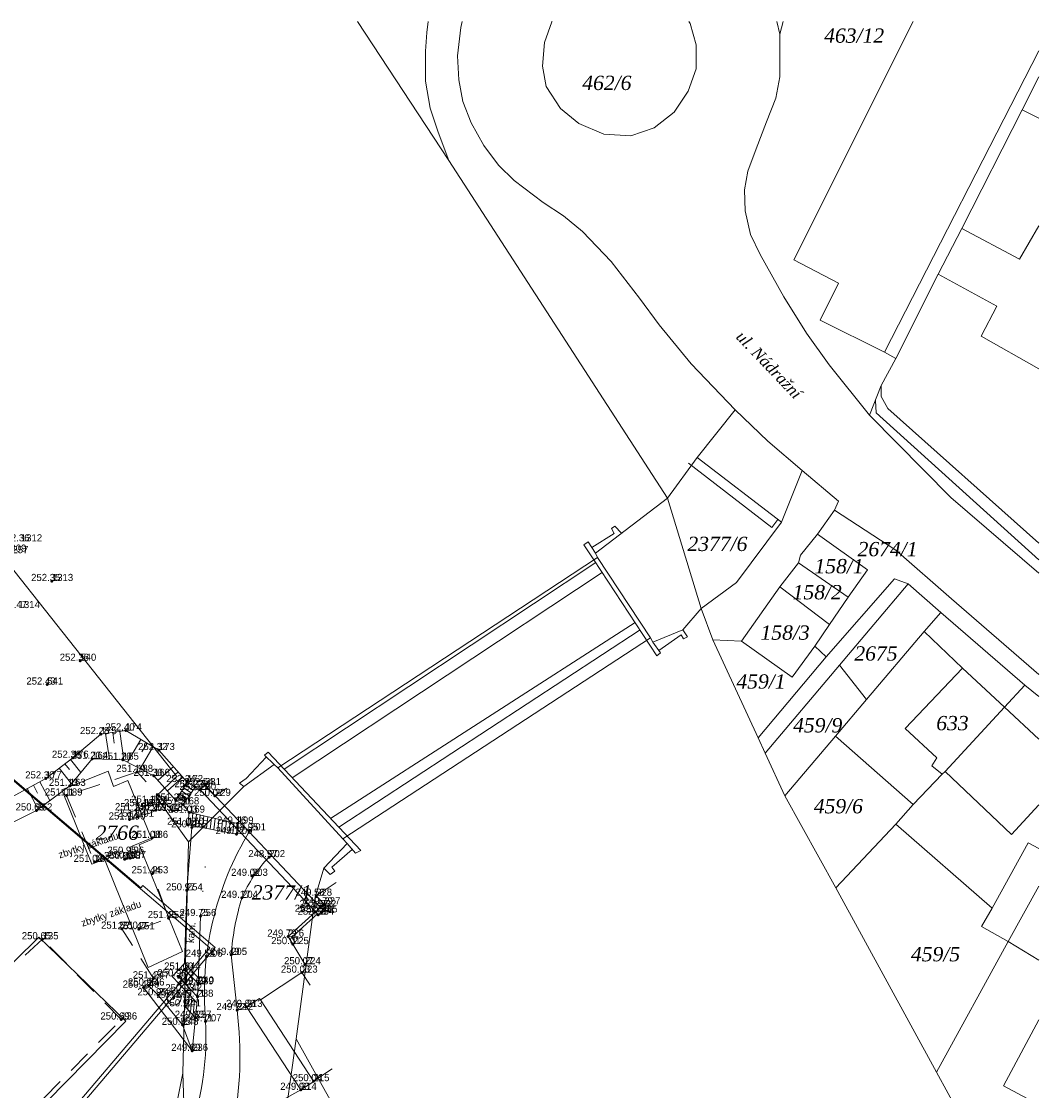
# Model space of a CAD drawing. Header units: metres. Extents: x -610187 to -609588, y -1142834 to -1142325.
# Tile 9 of 10: x -609985 to -609878, y -1142683 to -1142571. Entities that reach past the tile are written whole.
import ezdxf
from ezdxf.enums import TextEntityAlignment as Align

# ---------------------------------------------------------------- set-up
doc = ezdxf.new("R2010")
doc.units = ezdxf.units.M
doc.header["$MEASUREMENT"] = 0
for name, pattern in [('DGN Style 1', [2.47121, 0.004112, -2.467098]), ('DGN Style 2', [4.11183, 2.467098, -1.644732]), ('Čárkovaná S', [220, 140, -80])]:
    doc.linetypes.add(name, pattern=pattern)
doc.layers.add('0_KATASTRÁLNÍ MAPA - PŘEKRESLENÁ_Pero_č.__22', color=7, linetype='Continuous', lineweight=40, true_color=0x730099)
doc.layers.add('0_KATASTRÁLNÍ MAPA - PŘEKRESLENÁ_Pero_č.__32', color=7, linetype='Continuous', lineweight=13, true_color=0x00a8e8)
for name, color, linetype, lineweight in [('0_NÁVRH_tenká_Pero_č.__12', 12, 'Continuous', 15), ('Vrstva 10', 7, 'Continuous', 0), ('Vrstva 11', 7, 'Continuous', 0), ('Vrstva 12', 7, 'Continuous', 0), ('Vrstva 13', 7, 'Continuous', 0), ('Vrstva 14', 7, 'Continuous', 0), ('Vrstva 15', 7, 'Continuous', 0), ('Vrstva 21', 7, 'Continuous', 0), ('Vrstva 22', 7, 'Continuous', 0), ('Vrstva 23', 7, 'Continuous', 0), ('Vrstva 41', 7, 'Continuous', 0), ('Vrstva 5', 7, 'Continuous', 0)]:
    doc.layers.add(name, color=color, linetype=linetype, lineweight=lineweight)
doc.styles.add('GENERATED_STYLE_2', font='ANTQUAI.TTF')
doc.styles.add('Style-CS_WORKING', font='CS_WORKING.shx')
doc.styles.add('Styledgn003', font='dgn003.shx')

# ---------------------------------------------------------------- blocks, each defined once
blk = doc.blocks.new('1.011')
at = {"layer": 'Vrstva 21', "linetype": 'Continuous'}
h = blk.add_hatch(color=7, dxfattribs=at)
edge = h.paths.add_edge_path()
edge.add_arc((0, 0), 0.1, 0, 360)
at = {"layer": 'Vrstva 21', "color": 7, "linetype": 'Continuous', "lineweight": 0}
for radius in [0.75, 0.1]:
    blk.add_circle((0, 0), radius, dxfattribs=at)

msp = doc.modelspace()

# ---------------------------------------------------------------- linework, layer by layer
at = {"layer": '0_KATASTRÁLNÍ MAPA - PŘEKRESLENÁ_Pero_č.__32', "linetype": 'Continuous'}
for p, q in [((-609923.17, -1142624), (-609923.5, -1142624.25)), ((-609922.45, -1142624.74), (-609923.17, -1142624)), ((-609923.23, -1142624.76), (-609925.57, -1142626.22)), ((-609923.5, -1142624.25), (-609923.23, -1142624.76)), ((-609926.42, -1142625.94), (-609925.95, -1142625.62)), ((-609925.35, -1142627.54), (-609926.42, -1142625.94)), ((-609925.95, -1142625.62), (-609925.18, -1142626.82)), ((-609918.74, -1142637.59), (-609925.35, -1142627.54)), ((-609898.66, -1142631.44), (-609903.89, -1142627.85)), ((-609916.19, -1142635.38), (-609918.56, -1142637.05)), ((-609915.96, -1142635.81), (-609916.19, -1142635.38)), ((-609916.04, -1142634.86), (-609915.55, -1142635.59)), ((-609918.38, -1142637.3), (-609919.19, -1142636.15)), ((-609915.55, -1142635.59), (-609915.96, -1142635.81)), ((-609918.74, -1142637.59), (-609918.38, -1142637.3)), ((-609959.56, -1142647.7), (-609959.95, -1142648.04)), ((-609959.56, -1142647.7), (-609949.84, -1142658.02)), ((-609961.86, -1142650.48), (-609959.76, -1142648.22)), ((-609959.95, -1142648.04), (-609958.91, -1142649.01)), ((-609962.56, -1142650.95), (-609961.86, -1142650.48)), ((-609962.1, -1142651.31), (-609962.56, -1142650.95)), ((-609950.4, -1142658.32), (-609951.27, -1142657.3)), ((-609952.88, -1142659.77), (-609950.72, -1142657.94)), ((-609949.84, -1142658.02), (-609950.4, -1142658.32)), ((-609953.7, -1142659.9), (-609953.04, -1142660.56)), ((-609952.55, -1142660.21), (-609952.88, -1142659.77)), ((-609953.04, -1142660.56), (-609952.55, -1142660.21))]:
    msp.add_line(p, q, dxfattribs=at)
at = {"layer": '0_KATASTRÁLNÍ MAPA - PŘEKRESLENÁ_Pero_č.__32', "linetype": 'Čárkovaná S'}
for p, q in [((-609957.86, -1142649.51), (-609925.17, -1142627.82)), ((-609924.49, -1142628.85), (-609957.03, -1142650.39)), ((-609921.02, -1142634.12), (-609953, -1142654.67)), ((-609952.14, -1142655.58), (-609920.52, -1142634.89))]:
    msp.add_line(p, q, dxfattribs=at)
at = {"layer": '0_KATASTRÁLNÍ MAPA - PŘEKRESLENÁ_Pero_č.__32', "linetype": 'Continuous', "flags": 128}
for points in [[(-609950.17, -1142571.02), (-609940.6, -1142585.61), (-609917.64, -1142621.07)], [(-609942.76, -1142571.02), (-609942.88, -1142572.17), (-609943.04, -1142574.14), (-609943.02, -1142577.28), (-609942.55, -1142580.11), (-609941.69, -1142582.66), (-609940.6, -1142585.61)], [(-609939.19, -1142571.02), (-609939.34, -1142571.66), (-609939.68, -1142574.63), (-609939.54, -1142577.15), (-609939.11, -1142579.41), (-609938.24, -1142581.68), (-609936.9, -1142584.04), (-609935.39, -1142586.12), (-609933.72, -1142587.71), (-609930.67, -1142590.03), (-609928.56, -1142591.41), (-609926.57, -1142593.06), (-609923.55, -1142596.21), (-609920.56, -1142600.07), (-609918.52, -1142602.87), (-609915.14, -1142606.94), (-609910.54, -1142611.79), (-609907.1, -1142615.07), (-609903.5, -1142618.14), (-609899.67, -1142621.38), (-609900.12, -1142622.33), (-609893.68, -1142626.51), (-609887.84, -1142631.62), (-609878.67, -1142639.55)], [(-609929.73, -1142571.02), (-609929.77, -1142571.08), (-609930.53, -1142573.23), (-609930.77, -1142575.73), (-609930.37, -1142577.85), (-609928.86, -1142580.15), (-609926.95, -1142581.74), (-609924.31, -1142582.84), (-609921.5, -1142583.02), (-609919.02, -1142582.18), (-609916.95, -1142580.54), (-609915.46, -1142578.34), (-609914.63, -1142575.99), (-609914.63, -1142573.49), (-609915.24, -1142571.23), (-609915.4, -1142571.02)], [(-609906.16, -1142571.02), (-609905.84, -1142572.36), (-609905.84, -1142576.83), (-609906.26, -1142579.08), (-609907.25, -1142581.56), (-609908.34, -1142584.4), (-609909.19, -1142586.72), (-609909.56, -1142588.71), (-609909.48, -1142590.91), (-609908.92, -1142593.37), (-609907.91, -1142595.49), (-609905.43, -1142599.94), (-609903.05, -1142603.74), (-609900.65, -1142607.05), (-609896.42, -1142612.34), (-609887.91, -1142621), (-609878.67, -1142628.94)], [(-609905.84, -1142572.36), (-609905.51, -1142571.02)], [(-609891.85, -1142571.02), (-609904.38, -1142596.03), (-609899.67, -1142598.5), (-609901.61, -1142602.37), (-609894.85, -1142605.74), (-609893.66, -1142606.39)], [(-609894.85, -1142605.74), (-609878.67, -1142574.12)], [(-609896.42, -1142612.34), (-609895.19, -1142609.24), (-609893.66, -1142606.39), (-609889.21, -1142597.54), (-609886.73, -1142592.74), (-609880.4, -1142580.29), (-609878.67, -1142576.83)], [(-609880.4, -1142580.29), (-609878.67, -1142581.17)], [(-609886.73, -1142592.74), (-609880.69, -1142595.98), (-609878.67, -1142592.49)], [(-610105.74, -1142622.96), (-610100.59, -1142619.24), (-610098.73, -1142617.9), (-610087.91, -1142609.91), (-610084.91, -1142607.73), (-610069.13, -1142616.54), (-610039.9, -1142593.46), (-610029.16, -1142593.95), (-610014.8, -1142609.13), (-610008.06, -1142601.6), (-610000.07, -1142611.23), (-609969.13, -1142650.25), (-609971.36, -1142652.35), (-609967.92, -1142657.12), (-609968.51, -1142681.4), (-609968.38, -1142685.54), (-609968.8, -1142694.36), (-609970.01, -1142704.8), (-609978.4, -1142712.97), (-610003.93, -1142738.05), (-610007.41, -1142741.51)], [(-609889.21, -1142597.54), (-609883.07, -1142600.91), (-609884.7, -1142604.04), (-609878.67, -1142607.49)], [(-609895.19, -1142609.24), (-609895.21, -1142610.39), (-609894.51, -1142611.66), (-609878.67, -1142625.76)], [(-609967.92, -1142657.12), (-609962.1, -1142651.31), (-609958.91, -1142649.01), (-609958.52, -1142649.35), (-609924.97, -1142627.28), (-609925.18, -1142626.82), (-609917.64, -1142621.07), (-609914.53, -1142616.79), (-609910.54, -1142611.79)], [(-609895.8, -1142610.79), (-609895.74, -1142612.11), (-609878.67, -1142627.51)], [(-609915.42, -1142617.39), (-609906.7, -1142624.12), (-609906.06, -1142623.29)], [(-609905.67, -1142623.59), (-609914.53, -1142616.79)], [(-609961.13, -1142710.13), (-609956.63, -1142677.8), (-609954.61, -1142662.93), (-609953.7, -1142659.9), (-609951.27, -1142657.3), (-609951.7, -1142656.8), (-609919.43, -1142635.7), (-609919.19, -1142636.15), (-609916.04, -1142634.86), (-609914.1, -1142632.65), (-609910.39, -1142629.92), (-609905.67, -1142623.59), (-609903.5, -1142618.14)], [(-609914.1, -1142632.65), (-609917.64, -1142621.07)], [(-609900.12, -1142622.33), (-609901.89, -1142624.85), (-609903.69, -1142627.05), (-609903.89, -1142627.85), (-609905.86, -1142630.36), (-609909.87, -1142636.06), (-609912.87, -1142635.92)], [(-609901.89, -1142624.85), (-609896.63, -1142628.59), (-609898.66, -1142631.44), (-609900.64, -1142634.32), (-609902.18, -1142636.6), (-609904.55, -1142639.83), (-609909.87, -1142636.06)], [(-609924.97, -1142627.28), (-609919.43, -1142635.7)], [(-609908.11, -1142646.22), (-609900.99, -1142637.7), (-609893.81, -1142629.52), (-609892.37, -1142630.03), (-609888.94, -1142633.05), (-609880.13, -1142640.67), (-609878.67, -1142641.87)], [(-609907.38, -1142647.8), (-609899.59, -1142638.58), (-609892.37, -1142630.03)], [(-609905.86, -1142630.36), (-609900.64, -1142634.32)], [(-609914.1, -1142632.65), (-609912.87, -1142635.92), (-609908.11, -1142646.22), (-609907.38, -1142647.8), (-609905.33, -1142652.28), (-609899.97, -1142661.94), (-609889.39, -1142681.28), (-609878.36, -1142701.46)], [(-609905.33, -1142652.28), (-609899.99, -1142646.04), (-609896.74, -1142642.18), (-609890.69, -1142635.05), (-609888.94, -1142633.05)], [(-609890.69, -1142635.05), (-609886.67, -1142638.91), (-609882.26, -1142642.98), (-609878.67, -1142646.33)], [(-609902.18, -1142636.6), (-609900.99, -1142637.7)], [(-609899.59, -1142638.58), (-609896.74, -1142642.18)], [(-609888.82, -1142650.03), (-609889.9, -1142649.16), (-609889.36, -1142648.31), (-609892.69, -1142645.23), (-609886.67, -1142638.91)], [(-609899.97, -1142661.94), (-609893.65, -1142655.28), (-609891.85, -1142653.21), (-609888.82, -1142650.03), (-609888.49, -1142649.73), (-609882.26, -1142642.98), (-609880.13, -1142640.67)], [(-609899.99, -1142646.04), (-609891.85, -1142653.21)], [(-609958.52, -1142649.35), (-609951.7, -1142656.8)], [(-609888.49, -1142649.73), (-609881.54, -1142656.34), (-609878.67, -1142653.23)], [(-609893.65, -1142655.28), (-609883.56, -1142664.08), (-609884.67, -1142666.01), (-609881.87, -1142667.58), (-609878.67, -1142669.54)], [(-609883.56, -1142664.08), (-609879.79, -1142657.21), (-609878.67, -1142657.82)], [(-609889.39, -1142681.28), (-609881.87, -1142667.58), (-609878.67, -1142661.78)], [(-610019.47, -1142689.95), (-610013.56, -1142696.62), (-609983.63, -1142667.11), (-609974.5, -1142675.94), (-609999.4, -1142701.25), (-610001.37, -1142702.93), (-610013.53, -1142713.85)], [(-609878.36, -1142684.85), (-609882.37, -1142682.72), (-609878.67, -1142675.8)], [(-609956.63, -1142677.8), (-609936.18, -1142714.44), (-609925.7, -1142730.59), (-609921.74, -1142729.55), (-609903.48, -1142751.06), (-609878.67, -1142780.42)], [(-610003.11, -1142728.96), (-609988.42, -1142714.06), (-609971.33, -1142695.48), (-609968.51, -1142681.4)]]:
    msp.add_lwpolyline(points, dxfattribs=at)
msp.add_lwpolyline([(-609981.2, -1142651.65), (-609978.06, -1142659.47), (-609976.72, -1142658.93), (-609972.15, -1142670.31), (-609968.53, -1142668.63), (-609973.09, -1142657.43), (-609971.78, -1142656.89), (-609974.29, -1142650.7), (-609975.78, -1142651.3), (-609976.34, -1142649.72)], close=True, dxfattribs=at)
at = {"layer": '0_NÁVRH_tenká_Pero_č.__12', "linetype": 'Continuous', "flags": 128}
for points in [[(-610045.63, -1142600.05), (-609972.91, -1142661.95), (-609972.71, -1142661.72), (-609965.1, -1142668.2), (-610008.2, -1142718.84), (-610088.54, -1142650.46)], [(-610045.62, -1142600.19), (-609965.66, -1142668.24), (-610008.44, -1142718.51), (-610088.4, -1142650.45)]]:
    msp.add_lwpolyline(points, close=True, dxfattribs=at)
at = {"layer": 'Vrstva 10', "color": 254, "linetype": 'Continuous', "lineweight": 0, "flags": 128}
for points in [[(-609968.06, -1142650.85), (-609969.23, -1142652.79)], [(-609967.21, -1142651.39), (-609968.06, -1142650.85)], [(-609968.05, -1142652.6), (-609968.82, -1142652.11)], [(-609967.83, -1142652.29), (-609968.62, -1142651.79)], [(-609967.21, -1142651.39), (-609968.46, -1142653.19)], [(-609967.62, -1142651.98), (-609968.43, -1142651.47)], [(-609967.42, -1142651.69), (-609968.25, -1142651.16)], [(-609966.69, -1142651.67), (-609966.18, -1142651.17)], [(-609954.58, -1142664.46), (-609966.69, -1142651.67)], [(-609965.15, -1142652.31), (-609966.19, -1142651.2)], [(-609966.18, -1142651.17), (-609954.08, -1142663.98)], [(-609965.15, -1142652.31), (-609963.9, -1142651.5)], [(-609972.52, -1142653.38), (-609971.77, -1142653.02)], [(-609971.77, -1142653.02), (-609971.38, -1142653.83)], [(-609969.23, -1142652.79), (-609968.46, -1142653.19)], [(-609968.27, -1142652.91), (-609969.02, -1142652.44)], [(-609973.45, -1142653.81), (-609974.34, -1142654.12)], [(-609974.34, -1142654.12), (-609974.1, -1142654.8)], [(-609974.1, -1142654.8), (-609973.21, -1142654.49)], [(-609973.45, -1142653.81), (-609973.21, -1142654.49)], [(-609972.52, -1142653.38), (-609972.13, -1142654.19)], [(-609972.13, -1142654.19), (-609971.38, -1142653.83)], [(-609967.86, -1142654.06), (-609967.98, -1142655.33)], [(-609962.76, -1142655.21), (-609967.86, -1142654.06)], [(-609967.47, -1142654.15), (-609967.61, -1142655.4)], [(-609967.08, -1142654.24), (-609967.22, -1142655.48)], [(-609966.69, -1142654.32), (-609966.82, -1142655.55)], [(-609966.29, -1142654.41), (-609966.43, -1142655.63)], [(-609968.32, -1142669.88), (-609968.09, -1142662.22), (-609967.56, -1142655.61)], [(-609962.88, -1142656.3), (-609967.98, -1142655.33)], [(-609967.13, -1142654.73), (-609967.22, -1142655.48)], [(-609965.9, -1142654.5), (-609966.03, -1142655.7)], [(-609965.51, -1142654.59), (-609965.64, -1142655.78)], [(-609965.12, -1142654.68), (-609965.24, -1142655.85)], [(-609964.72, -1142654.77), (-609964.85, -1142655.93)], [(-609964.33, -1142654.86), (-609964.46, -1142656)], [(-609963.94, -1142654.94), (-609964.06, -1142656.08)], [(-609963.55, -1142655.03), (-609963.67, -1142656.15)], [(-609963.15, -1142655.12), (-609963.27, -1142656.23)], [(-609962.76, -1142655.21), (-609962.88, -1142656.3)], [(-609974.77, -1142658.6), (-609974.25, -1142658.37)], [(-609974.77, -1142658.6), (-609974.57, -1142659.05)], [(-609974.57, -1142659.05), (-609974.05, -1142658.82)], [(-609974.25, -1142658.37), (-609974.05, -1142658.82)], [(-609954.52, -1142662.78), (-609952.42, -1142661.4)], [(-609953.65, -1142663.69), (-609954.52, -1142662.78)], [(-609956.96, -1142667.86), (-609957.46, -1142667.07), (-609954.58, -1142664.46)], [(-609954.58, -1142664.46), (-609953.65, -1142663.69)], [(-609954.58, -1142664.46), (-609954.3, -1142664.77)], [(-609954.3, -1142664.77), (-609953.94, -1142664.53)], [(-609967.54, -1142679.06), (-609967.17, -1142675.59), (-609966.97, -1142673.38), (-609966.91, -1142672), (-609966.67, -1142664.91)], [(-609956.71, -1142667.7), (-609957.07, -1142667.12), (-609954.38, -1142664.68)], [(-609956.96, -1142667.86), (-609956.71, -1142667.7)], [(-609969.63, -1142671.24), (-609968.32, -1142669.88)], [(-609968.32, -1142669.88), (-609966.89, -1142671.37)], [(-609968.17, -1142672.79), (-609969.63, -1142671.24)], [(-609969, -1142671.24), (-609968.32, -1142670.53)], [(-609966.97, -1142673.4), (-609969, -1142671.24)], [(-609968.32, -1142670.53), (-609966.91, -1142672)], [(-609972.64, -1142672.42), (-609972.11, -1142672.2)], [(-609967.54, -1142679.06), (-609972.64, -1142672.42)], [(-609972.11, -1142672.2), (-609971.58, -1142671.45)], [(-609972.11, -1142672.2), (-609971.09, -1142673.23)], [(-609971.09, -1142673.23), (-609970.39, -1142672.53)], [(-609968.54, -1142676.33), (-609971.09, -1142673.23)], [(-609968.17, -1142672.79), (-609968.28, -1142674.39)], [(-609967.03, -1142674.02), (-609968.17, -1142672.79)], [(-609967.99, -1142674.7), (-609967.85, -1142673.13)], [(-609967.72, -1142675), (-609967.58, -1142673.43)], [(-609961.81, -1142674.45), (-609960.45, -1142673.56)], [(-609960.37, -1142673.69), (-609960.45, -1142673.56)], [(-609968.54, -1142676.33), (-609968.28, -1142674.39)], [(-609967.17, -1142675.59), (-609968.28, -1142674.39)], [(-609967.44, -1142675.29), (-609967.3, -1142673.73)], [(-609961.81, -1142674.45), (-609956.13, -1142683.15)], [(-609967.54, -1142679.06), (-609968.54, -1142676.33)], [(-609956.13, -1142683.15), (-609954.77, -1142682.26)], [(-609954.77, -1142682.26), (-609954.79, -1142682.24)]]:
    msp.add_lwpolyline(points, dxfattribs=at)
at = {"layer": 'Vrstva 10', "color": 254, "linetype": 'DGN Style 1', "lineweight": 0, "flags": 128}
msp.add_lwpolyline([(-609966.67, -1142664.91), (-609965.99, -1142657.83)], dxfattribs=at)
at = {"layer": 'Vrstva 11', "color": 254, "linetype": 'Continuous', "lineweight": 0, "flags": 128}
for points in [[(-609963.44, -1142668.99), (-609962.8, -1142674.78)], [(-609963.22, -1142687.11), (-609956.13, -1142683.15)]]:
    msp.add_lwpolyline(points, dxfattribs=at)
at = {"layer": 'Vrstva 11', "color": 3, "linetype": 'Continuous', "lineweight": 0, "flags": 128}
msp.add_lwpolyline([(-609962.8, -1142674.78), (-609961.81, -1142674.45)], dxfattribs=at)
at = {"layer": 'Vrstva 11', "color": 254, "linetype": 'Continuous', "lineweight": 0}
for centre, radius, start, end in [((-609933.19, -1142673.05), 33.06, 148.7767, 185.042), ((-609949.33, -1142668.57), 14.12, 135.804, 156.754)]:
    msp.add_arc(centre, radius, start, end, dxfattribs=at)
at = {"layer": 'Vrstva 11', "color": 254, "linetype": 'Continuous', "lineweight": 0, "extrusion": (0, 0, -1)}
for centre, radius, start, end in [((609936.82, -1142670.95), 26.69, 4.2167, 17.3343), ((610002.93, -1142679.59), 40.41, 173.171, 190.7308), ((609998.6, -1142677.43), 32.52, 177.4121, 197.1942)]:
    msp.add_arc(centre, radius, start, end, dxfattribs=at)
at = {"layer": 'Vrstva 11', "color": 2, "linetype": 'Continuous', "lineweight": 53}
for p in [(-609982.25, -1142629.75), (-609979.27, -1142638.12), (-609982.75, -1142640.62), (-609974.49, -1142645.44), (-609977.12, -1142645.82), (-609971.02, -1142647.49), (-609980.07, -1142648.3), (-609978.03, -1142648.41), (-609974.8, -1142648.5), (-609973.31, -1142649.79), (-609982.9, -1142650.47), (-609971.54, -1142650.2), (-609968.06, -1142650.85), (-609980.38, -1142651.25), (-609967.21, -1142651.39), (-609966.69, -1142651.67), (-609966.18, -1142651.17), (-609980.72, -1142652.27), (-609971.77, -1142653.02), (-609969.23, -1142652.79), (-609968.46, -1142653.19), (-609965.15, -1142652.31), (-609983.88, -1142653.83), (-609973.45, -1142653.81), (-609973.21, -1142654.49), (-609972.52, -1142653.38), (-609971.34, -1142653.81), (-609969.61, -1142653.87), (-609967.86, -1142654.06), (-609974.11, -1142654.78), (-609967.98, -1142655.33), (-609967.56, -1142655.61), (-609962.76, -1142655.21), (-609971.73, -1142656.71), (-609962.88, -1142656.3), (-609961.46, -1142655.92), (-609974.62, -1142658.93), (-609974.25, -1142658.37), (-609974.05, -1142658.82), (-609959.45, -1142658.73), (-609977.79, -1142659.23), (-609971.71, -1142660.43), (-609961.26, -1142660.69), (-609968.09, -1142662.22), (-609962.3, -1142663), (-609954.52, -1142662.78), (-609954.58, -1142664.46), (-609954.08, -1142663.98), (-609953.94, -1142664.53), (-609953.65, -1142663.69), (-609970.01, -1142665.13), (-609966.67, -1142664.91), (-609954.3, -1142664.77), (-609974.91, -1142666.24), (-609973.14, -1142666.3), (-609983.23, -1142667.35), (-609957.46, -1142667.07), (-609956.96, -1142667.86), (-609963.44, -1142668.99), (-609966.02, -1142669.18), (-609955.7, -1142669.97), (-609969, -1142671.24), (-609968.32, -1142670.53), (-609956.03, -1142670.85), (-609972.64, -1142672.42), (-609972.11, -1142672.2), (-609971.58, -1142671.45), (-609966.94, -1142672.08), (-609966.91, -1142672), (-609971.09, -1142673.23), (-609968.17, -1142672.79), (-609966.97, -1142673.38), (-609968.28, -1142674.39), (-609961.81, -1142674.45), (-609974.98, -1142675.77), (-609967.17, -1142675.59), (-609962.8, -1142674.78), (-609968.54, -1142676.33), (-609966.12, -1142675.96), (-609967.54, -1142679.06), (-609954.79, -1142682.24), (-609956.13, -1142683.15)]:
    msp.add_point(p, dxfattribs=at)
at = {"layer": 'Vrstva 14', "color": 30, "linetype": 'Continuous', "lineweight": 0, "flags": 128}
for points in [[(-609969.23, -1142652.79), (-609971.54, -1142650.2), (-609974.8, -1142648.5), (-609978.03, -1142648.41), (-609980.38, -1142651.25), (-609983.88, -1142653.83), (-609988.47, -1142656.1), (-609991.65, -1142655.92), (-609995.62, -1142652.04), (-610000.1, -1142647.2), (-610004.38, -1142641.8)], [(-609956.96, -1142667.86), (-609955.7, -1142669.97)]]:
    msp.add_lwpolyline(points, dxfattribs=at)
at = {"layer": 'Vrstva 14', "color": 6, "linetype": 'Continuous', "lineweight": 0, "flags": 128}
for points in [[(-609968.06, -1142650.85), (-609971.02, -1142647.49), (-609974.49, -1142645.44), (-609977.12, -1142645.82), (-609980.07, -1142648.3), (-609982.9, -1142650.47), (-609987.28, -1142652.84), (-609989.59, -1142653.59), (-609992.67, -1142651.03), (-609998.21, -1142644.97), (-609999.74, -1142643.31)], [(-609966.69, -1142651.67), (-609967.21, -1142651.39)], [(-609968.46, -1142653.19), (-609967.86, -1142654.06)]]:
    msp.add_lwpolyline(points, dxfattribs=at)
at = {"layer": 'Vrstva 15', "color": 4, "linetype": 'Continuous', "lineweight": 0}
for p, q in [((-609976.61, -1142645.75), (-609976.22, -1142648.46)), ((-609975.87, -1142645.64), (-609975.7, -1142646.78)), ((-609975.13, -1142645.53), (-609974.69, -1142648.56)), ((-609972.91, -1142646.37), (-609974.32, -1142648.75)), ((-609971.62, -1142647.13), (-609972.99, -1142649.45)), ((-609972.27, -1142646.75), (-609972.82, -1142647.69)), ((-609980.29, -1142648.47), (-609979.22, -1142649.85)), ((-609981.48, -1142649.38), (-609980.2, -1142651.04)), ((-609980.88, -1142648.92), (-609980.41, -1142649.53)), ((-609969.49, -1142649.23), (-609971.13, -1142650.67)), ((-609969, -1142649.79), (-609969.65, -1142650.36)), ((-609983.53, -1142650.81), (-609982.46, -1142652.79)), ((-609968.5, -1142650.35), (-609970.13, -1142651.78)), ((-609984.85, -1142651.53), (-609983.68, -1142653.69)), ((-609984.19, -1142651.17), (-609983.75, -1142652))]:
    msp.add_line(p, q, dxfattribs=at)
at = {"layer": 'Vrstva 5', "color": 7, "linetype": 'DGN Style 2', "lineweight": 13, "flags": 128}
for points in [[(-609973.31, -1142649.79), (-609980.72, -1142652.27)], [(-609969.61, -1142653.87), (-609973.31, -1142649.79)], [(-609980.72, -1142652.27), (-609977.79, -1142659.23)], [(-609977.79, -1142659.23), (-609971.73, -1142656.71)], [(-609973.14, -1142666.3), (-609970.01, -1142665.13), (-609971.71, -1142660.43)], [(-609971.58, -1142671.45), (-609974.91, -1142666.24)], [(-609983.23, -1142667.35), (-609992.89, -1142676.16), (-609998.03, -1142681.94), (-610003.73, -1142687.46), (-610012.91, -1142695.79)], [(-609974.98, -1142675.77), (-609983.23, -1142667.35)], [(-610018.33, -1142708.23), (-610013.71, -1142713.4), (-610004.4, -1142705.11), (-609995.92, -1142697.17), (-609988.87, -1142689.89), (-609984.14, -1142685.07), (-609974.98, -1142675.77)]]:
    msp.add_lwpolyline(points, dxfattribs=at)
at = {"layer": 'Vrstva 5', "color": 5, "linetype": 'Continuous', "lineweight": 0, "flags": 128}
for points in [[(-609956.03, -1142670.85), (-609960.37, -1142673.69)], [(-609956.03, -1142670.85), (-609955.16, -1142672.18)], [(-609960.37, -1142673.69), (-609954.79, -1142682.24)], [(-609954.79, -1142682.24), (-609952.82, -1142680.95)]]:
    msp.add_lwpolyline(points, dxfattribs=at)

# ---------------------------------------------------------------- block references
at = {"color": 7, "linetype": 'Continuous', "lineweight": 0}
msp.add_blockref('1.011', (-609969.44, -1142673.5), dxfattribs=at)

# ---------------------------------------------------------------- texts
at = {"layer": '0_KATASTRÁLNÍ MAPA - PŘEKRESLENÁ_Pero_č.__22', "linetype": 'Continuous', "char_height": 1.5, "attachment_point": 1, "style": 'GENERATED_STYLE_2'}
for s, insert in [('\\A1;{\\fBook Antiqua|b0|i1|c238|p18;2766}', (-609977.66, -1142655.41)), ('\\A1;{\\fBook Antiqua|b0|i1|c238|p18;2377/1}', (-609961.27, -1142661.68))]:
    msp.add_mtext(s, dxfattribs=dict(at, insert=insert))
at = {"layer": '0_KATASTRÁLNÍ MAPA - PŘEKRESLENÁ_Pero_č.__32', "linetype": 'Continuous', "char_height": 1.5, "attachment_point": 1, "style": 'GENERATED_STYLE_2'}
for s, insert in [('\\A1;{\\fBook Antiqua|b0|i1|c238|p18;463/12}', (-609901.19, -1142571.76)), ('\\A1;{\\fBook Antiqua|b0|i1|c238|p18;462/6}', (-609926.58, -1142576.72)), ('\\A1;{\\fBook Antiqua|b0|i1|c238|p18;2377/6}', (-609915.54, -1142625.1)), ('\\A1;{\\fBook Antiqua|b0|i1|c238|p18;2674/1}', (-609897.68, -1142625.65)), ('\\A1;{\\fBook Antiqua|b0|i1|c238|p18;158/1}', (-609902.21, -1142627.44)), ('\\A1;{\\fBook Antiqua|b0|i1|c238|p18;158/2}', (-609904.5, -1142630.17)), ('\\A1;{\\fBook Antiqua|b0|i1|c238|p18;158/3}', (-609907.87, -1142634.41)), ('\\A1;{\\fBook Antiqua|b0|i1|c238|p18;2675}', (-609898.02, -1142636.6)), ('\\A1;{\\fBook Antiqua|b0|i1|c238|p18;459/1}', (-609910.4, -1142639.54)), ('\\A1;{\\fBook Antiqua|b0|i1|c238|p18;459/9}', (-609904.45, -1142644.14)), ('\\A1;{\\fBook Antiqua|b0|i1|c238|p18;633}', (-609889.42, -1142643.91)), ('\\A1;{\\fBook Antiqua|b0|i1|c238|p18;459/6}', (-609902.28, -1142652.63)), ('\\A1;{\\fBook Antiqua|b0|i1|c238|p18;459/5}', (-609892.08, -1142668.16))]:
    msp.add_mtext(s, dxfattribs=dict(at, insert=insert))
at = {"layer": '0_KATASTRÁLNÍ MAPA - PŘEKRESLENÁ_Pero_č.__32', "linetype": 'Continuous', "insert": (-609909.66, -1142603.37), "char_height": 1.2, "attachment_point": 1, "rotation": 313.6472, "style": 'GENERATED_STYLE_2'}
msp.add_mtext('\\A1;{\\fBook Antiqua|b0|i1|c238|p18;ul. Nádražní}', dxfattribs=at)
at = {"layer": 'Vrstva 12', "color": 4, "linetype": 'Continuous', "lineweight": 0, "true_color": 0x00f0f0, "style": 'Styledgn003'}
for s, p in [('252.36 ', (-609986, -1142625.59)), ('252.35 ', (-609982.76, -1142629.75)), ('252.47 ', (-609986.26, -1142632.59)), ('252.36 ', (-609979.76, -1142638.12)), ('252.43 ', (-609983.26, -1142640.62)), ('252.28 ', (-609977.63, -1142645.82)), ('252.40 ', (-609974.97, -1142645.44)), ('252.38 ', (-609980.58, -1142648.3)), ('251.20 ', (-609978.51, -1142648.41)), ('251.20 ', (-609975.28, -1142648.5)), ('252.32 ', (-609971.53, -1142647.49)), ('252.30 ', (-609983.38, -1142650.47)), ('251.19 ', (-609973.82, -1142649.79)), ('251.30 ', (-609972.02, -1142650.2)), ('251.13 ', (-609980.89, -1142651.25)), ('252.24 ', (-609968.57, -1142650.85)), ('252.23 ', (-609967.72, -1142651.39)), ('252.47 ', (-609967.2, -1142651.67)), ('252.54 ', (-609966.69, -1142651.17)), ('251.01 ', (-609981.32, -1142652.27)), ('251.29 ', (-609969.74, -1142652.79)), ('250.07 ', (-609965.66, -1142652.31)), ('250.69 ', (-609984.39, -1142653.83)), ('251.14 ', (-609973.96, -1142653.81)), ('251.16 ', (-609973.01, -1142653.38)), ('251.16 ', (-609972.26, -1142653.02)), ('251.12 ', (-609971.85, -1142653.81)), ('251.12 ', (-609970.12, -1142653.87)), ('251.21 ', (-609969.06, -1142653.19)), ('251.03 ', (-609968.37, -1142654.06)), ('251.14 ', (-609974.62, -1142654.78)), ('251.14 ', (-609973.72, -1142654.49)), ('249.16 ', (-609963.25, -1142655.21)), ('251.02 ', (-609968.49, -1142655.33)), ('250.78 ', (-609968.07, -1142655.61)), ('249.12 ', (-609963.39, -1142656.3)), ('248.95 ', (-609961.97, -1142655.92)), ('251.08 ', (-609972.24, -1142656.71)), ('250.95 ', (-609974.76, -1142658.37)), ('251.08 ', (-609978.3, -1142659.23)), ('250.96 ', (-609975.11, -1142658.93)), ('250.91 ', (-609974.65, -1142658.82)), ('248.97 ', (-609959.96, -1142658.73)), ('251.44 ', (-609972.22, -1142660.43)), ('249.02 ', (-609961.77, -1142660.69)), ('250.97 ', (-609968.6, -1142662.22)), ('249.17 ', (-609962.81, -1142663)), ('249.56 ', (-609955.01, -1142662.78)), ('252.57 ', (-609954.59, -1142663.98)), ('249.79 ', (-609954.16, -1142663.69)), ('251.45 ', (-609970.52, -1142665.13)), ('249.75 ', (-609967.18, -1142664.91)), ('252.59 ', (-609955.09, -1142664.46)), ('252.56 ', (-609954.79, -1142664.77)), ('252.54 ', (-609954.45, -1142664.53)), ('251.57 ', (-609975.42, -1142666.24)), ('251.47 ', (-609973.65, -1142666.3)), ('250.65 ', (-609983.74, -1142667.35)), ('249.79 ', (-609957.97, -1142667.07)), ('250.01 ', (-609957.56, -1142667.86)), ('249.55 ', (-609966.53, -1142669.18)), ('249.49 ', (-609963.95, -1142668.99)), ('251.00 ', (-609968.8, -1142670.53)), ('250.03 ', (-609956.54, -1142670.85)), ('250.07 ', (-609956.21, -1142669.97)), ('251.45 ', (-609972.09, -1142671.45)), ('250.98 ', (-609969.51, -1142671.24)), ('249.69 ', (-609967.45, -1142672.08)), ('249.70 ', (-609967.39, -1142672)), ('250.47 ', (-609973.15, -1142672.42)), ('250.96 ', (-609972.6, -1142672.2)), ('250.93 ', (-609968.68, -1142672.79)), ('250.95 ', (-609971.6, -1142673.23)), ('249.71 ', (-609967.57, -1142673.38)), ('250.92 ', (-609968.79, -1142674.39)), ('249.72 ', (-609963.31, -1142674.78)), ('249.86 ', (-609962.3, -1142674.45)), ('250.69 ', (-609975.49, -1142675.77)), ('250.85 ', (-609969.05, -1142676.33)), ('249.83 ', (-609967.68, -1142675.59)), ('249.71 ', (-609966.72, -1142675.96)), ('249.89 ', (-609968.05, -1142679.06)), ('249.90 ', (-609956.61, -1142683.15)), ('250.04 ', (-609955.3, -1142682.24))]:
    msp.add_text(s, height=0.75, dxfattribs=at).set_placement(p, align=Align.CENTER)
at = {"layer": 'Vrstva 13', "color": 7, "linetype": 'Continuous', "lineweight": 0, "style": 'Styledgn003'}
for s, p in [('1312', (-609985.51, -1142625.59)), ('1309', (-609987.16, -1142626.67)), ('257', (-609986.4, -1142626.83)), ('1313', (-609982.25, -1142629.75)), ('1314', (-609985.75, -1142632.59)), ('540', (-609979.27, -1142638.12)), ('541', (-609982.75, -1142640.62)), ('175', (-609977.12, -1142645.82)), ('174', (-609974.49, -1142645.44)), ('176', (-609980.07, -1142648.3)), ('164', (-609978.03, -1142648.41)), ('165', (-609974.8, -1142648.5)), ('173', (-609971.02, -1142647.49)), ('177', (-609982.9, -1142650.47)), ('188', (-609973.31, -1142649.79)), ('166', (-609971.54, -1142650.2)), ('163', (-609980.38, -1142651.25)), ('172', (-609968.06, -1142650.85)), ('171', (-609967.21, -1142651.39)), ('230', (-609966.69, -1142651.67)), ('231', (-609966.18, -1142651.17)), ('189', (-609980.72, -1142652.27)), ('167', (-609969.23, -1142652.79)), ('229', (-609965.15, -1142652.31)), ('162', (-609983.88, -1142653.83)), ('192', (-609973.45, -1142653.81)), ('193', (-609972.52, -1142653.38)), ('194', (-609971.77, -1142653.02)), ('195', (-609971.34, -1142653.81)), ('185', (-609969.61, -1142653.87)), ('168', (-609968.46, -1142653.19)), ('169', (-609967.86, -1142654.06)), ('190', (-609974.11, -1142654.78)), ('191', (-609973.21, -1142654.49)), ('199', (-609962.76, -1142655.21)), ('170', (-609967.98, -1142655.33)), ('255', (-609967.56, -1142655.61)), ('200', (-609962.88, -1142656.3)), ('201', (-609961.46, -1142655.92)), ('186', (-609971.73, -1142656.71)), ('196', (-609974.25, -1142658.37)), ('187', (-609977.79, -1142659.23)), ('198', (-609974.62, -1142658.93)), ('197', (-609974.05, -1142658.82)), ('202', (-609959.45, -1142658.73)), ('253', (-609971.71, -1142660.43)), ('203', (-609961.26, -1142660.69)), ('254', (-609968.09, -1142662.22)), ('204', (-609962.3, -1142663)), ('228', (-609954.52, -1142662.78)), ('232', (-609954.08, -1142663.98)), ('227', (-609953.65, -1142663.69)), ('252', (-609970.01, -1142665.13)), ('256', (-609966.67, -1142664.91)), ('233', (-609954.58, -1142664.46)), ('234', (-609954.3, -1142664.77)), ('235', (-609953.94, -1142664.53)), ('250', (-609974.91, -1142666.24)), ('251', (-609973.14, -1142666.3)), ('135', (-609983.23, -1142667.35)), ('226', (-609957.46, -1142667.07)), ('225', (-609956.96, -1142667.86)), ('206', (-609966.02, -1142669.18)), ('205', (-609963.44, -1142668.99)), ('244', (-609968.32, -1142670.53)), ('223', (-609956.03, -1142670.85)), ('224', (-609955.7, -1142669.97)), ('247', (-609971.58, -1142671.45)), ('243', (-609969, -1142671.24)), ('239', (-609966.94, -1142672.08)), ('240', (-609966.91, -1142672)), ('249', (-609972.64, -1142672.42)), ('246', (-609972.11, -1142672.2)), ('242', (-609968.17, -1142672.79)), ('245', (-609971.09, -1142673.23)), ('238', (-609966.97, -1142673.38)), ('241', (-609968.28, -1142674.39)), ('212', (-609962.8, -1142674.78)), ('213', (-609961.81, -1142674.45)), ('136', (-609974.98, -1142675.77)), ('248', (-609968.54, -1142676.33)), ('237', (-609967.17, -1142675.59)), ('207', (-609966.12, -1142675.96)), ('236', (-609967.54, -1142679.06)), ('214', (-609956.13, -1142683.15)), ('215', (-609954.79, -1142682.24))]:
    msp.add_text(s, height=0.75, dxfattribs=at).set_placement(p)
at = {"layer": 'Vrstva 22', "color": 4, "linetype": 'Continuous', "lineweight": 0, "true_color": 0x00f0f0, "style": 'Styledgn003'}
msp.add_text('250.91 ', height=0.6, dxfattribs=at).set_placement((-609969.92, -1142673.5), align=Align.CENTER)
at = {"layer": 'Vrstva 23', "color": 1, "linetype": 'Continuous', "lineweight": 0, "style": 'Styledgn003'}
msp.add_text('4002', height=0.6, dxfattribs=at).set_placement((-609969.44, -1142673.5))
at = {"layer": 'Vrstva 41', "color": 52, "linetype": 'Continuous', "lineweight": 0, "style": 'Style-CS_WORKING'}
for s, rotation, p in [('zbytky základu', 18.4948, (-609978.31, -1142657.83)), ('zbytky základu', 18.4948, (-609975.92, -1142664.99)), ('kam.', 85.0116, (-609967.26, -1142666.68))]:
    msp.add_text(s, height=0.75, rotation=rotation, dxfattribs=at).set_placement(p, align=Align.CENTER)

doc.saveas('drawing.dxf')
